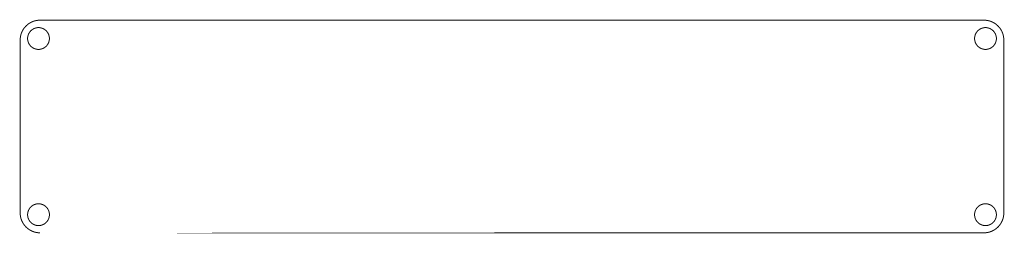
# Model space of a CAD drawing. Header units: millimetres. Extents: x 12.7 to 112.1, y 86.8 to 108.3.
import ezdxf

# ---------------------------------------------------------------- set-up
doc = ezdxf.new("R2010")
doc.units = ezdxf.units.MM
doc.header["$MEASUREMENT"] = 0
doc.layers.add('Top-Silkscreen-Layer', color=7, linetype='Continuous', true_color=0xffcc00)

msp = doc.modelspace()

# ---------------------------------------------------------------- linework, layer by layer
at = {"layer": 'Top-Silkscreen-Layer', "const_width": 0.1}
for points in [[(14.329, 108.224), (14.482, 108.254)], [(14.482, 108.254), (14.639, 108.272)], [(14.639, 108.272), (14.796, 108.279)], [(14.796, 108.279), (110.046, 108.279)], [(110.046, 108.279), (110.204, 108.272)], [(110.204, 108.272), (110.359, 108.254)], [(110.359, 108.254), (110.514, 108.224)], [(13.013, 107.186), (13.09, 107.324)], [(13.09, 107.324), (13.177, 107.455)], [(13.177, 107.455), (13.275, 107.577)], [(13.275, 107.577), (13.381, 107.693)], [(13.381, 107.693), (13.497, 107.799)], [(13.497, 107.799), (13.619, 107.897)], [(13.619, 107.897), (13.75, 107.984)], [(13.75, 107.984), (13.888, 108.061)], [(13.888, 108.061), (14.03, 108.126)], [(14.03, 108.126), (14.176, 108.181)], [(14.176, 108.181), (14.329, 108.224)], [(110.514, 108.224), (110.665, 108.181)], [(110.665, 108.181), (110.811, 108.126)], [(110.811, 108.126), (110.955, 108.061)], [(110.955, 108.061), (111.091, 107.984)], [(111.091, 107.984), (111.222, 107.897)], [(111.222, 107.897), (111.345, 107.799)], [(111.345, 107.799), (111.46, 107.693)], [(111.46, 107.693), (111.566, 107.577)], [(111.566, 107.577), (111.664, 107.455)], [(111.664, 107.455), (111.752, 107.324)], [(111.752, 107.324), (111.83, 107.186)], [(12.795, 106.278), (12.802, 106.435)], [(12.795, 88.817), (12.795, 106.278)], [(12.802, 106.435), (12.82, 106.592)], [(12.82, 106.592), (12.85, 106.745)], [(12.85, 106.745), (12.893, 106.898)], [(12.893, 106.898), (12.948, 107.044)], [(12.948, 107.044), (13.013, 107.186)], [(111.83, 107.186), (111.895, 107.044)], [(111.895, 107.044), (111.95, 106.898)], [(111.95, 106.898), (111.991, 106.745)], [(111.991, 106.745), (112.023, 106.592)], [(112.023, 106.592), (112.041, 106.435)], [(112.041, 106.435), (112.046, 106.278)]]:
    msp.add_lwpolyline(points, dxfattribs=at)
for points in [[(13.544, 106.429, 1), (15.744, 106.429, 1)], [(109.097, 106.429, 1), (111.297, 106.429, 1)], [(13.544, 88.646, 1), (15.744, 88.646, 1)], [(109.097, 88.646, 1), (111.297, 88.646, 1)]]:
    msp.add_lwpolyline(points, format="xyb", close=True, dxfattribs=at)
for points in [[(112.046, 106.278), (112.046, 88.817, -0.414), (110.046, 86.817)], [(14.795, 86.817), (110.046, 86.817), (14.795, 86.817, -0.414), (12.795, 88.817)]]:
    msp.add_lwpolyline(points, format="xyb", dxfattribs=at)

doc.saveas('drawing.dxf')
